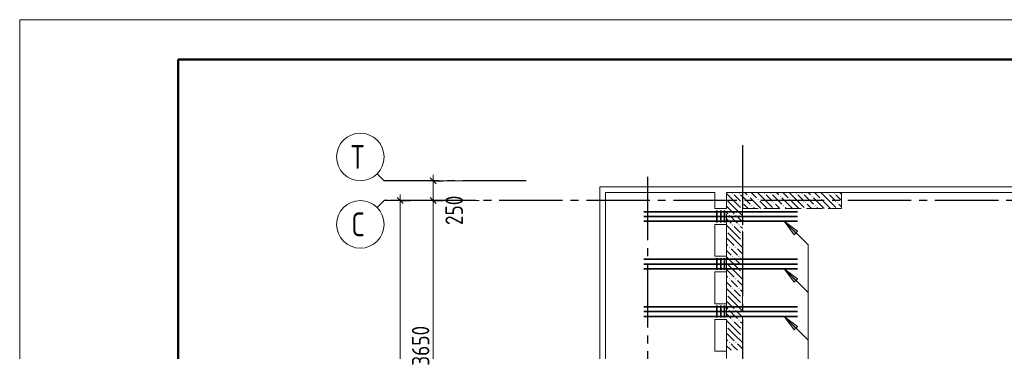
# Model space of a CAD drawing. Header units: millimetres. Extents: x 0 to 43617, y 0 to 59400.
# Tile 24 of 33: x 0 to 12429, y 55220 to 59400. Entities that reach past the tile are written whole.
import ezdxf

# ---------------------------------------------------------------- set-up
doc = ezdxf.new("R2010")
doc.units = ezdxf.units.MM
doc.linetypes.add('______2', pattern=[270, 200, -70])
doc.linetypes.add('______5', pattern=[1100, 800, -100, 100, -100])
for name, color, linetype, lineweight in [('S1 Стержни арматуры фон', 7, 'Continuous', 25), ('Standard', 7, 'Continuous', 25), ('Оси', 40, '______5', 18), ('Позиционная метка номер позиции', 7, 'Continuous', 13), ('Поперечное армирование AW фон', 7, 'Continuous', 25)]:
    doc.layers.add(name, color=color, linetype=linetype, lineweight=lineweight)
doc.layers.add('ЖБ Перекрытие верхний уровень', color=7, linetype='Continuous', lineweight=25, true_color=0xe0e0ff)
doc.layers.add('ЖБ Стена верхний уровень', color=7, linetype='Continuous', lineweight=25, true_color=0x006e00)
doc.styles.add('GOST 2.304-81', font='txt')
doc.styles.add('ISOCPEUR', font='txt')

msp = doc.modelspace()

# ---------------------------------------------------------------- hatches: boundary and pattern name
at = {"layer": 'ЖБ Стена верхний уровень', "linetype": 'Continuous', "lineweight": 18, "transparency": 33554687}
for points in [[(8994, 57213), (9001, 57220), (9007, 57213), (9001, 57207)], [(9074, 57213), (9081, 57220), (9087, 57213), (9081, 57207)], [(9194, 57173), (9201, 57180), (9207, 57173), (9201, 57167)], [(9394, 57213), (9401, 57220), (9407, 57213), (9401, 57207)], [(9474, 57213), (9481, 57220), (9487, 57213), (9481, 57207)], [(9594, 57173), (9601, 57180), (9607, 57173), (9601, 57167)], [(9794, 57213), (9801, 57220), (9807, 57213), (9801, 57207)], [(9874, 57213), (9881, 57220), (9887, 57213), (9881, 57207)], [(9994, 57173), (10001, 57180), (10007, 57173), (10001, 57167)], [(10194, 57213), (10201, 57220), (10207, 57213), (10201, 57207)], [(10274, 57213), (10281, 57220), (10287, 57213), (10281, 57207)], [(8924, 57137), (8927, 57133), (8924, 57130)], [(9114, 57093), (9121, 57100), (9124, 57097), (9124, 57090), (9121, 57087)], [(9124, 57097), (9127, 57093), (9124, 57090)], [(9234, 57053), (9241, 57060), (9247, 57053), (9241, 57047)], [(9314, 57133), (9321, 57140), (9327, 57133), (9321, 57127)], [(9514, 57093), (9521, 57100), (9527, 57093), (9521, 57087)], [(9634, 57053), (9641, 57060), (9647, 57053), (9641, 57047)], [(9714, 57133), (9721, 57140), (9727, 57133), (9721, 57127)], [(9914, 57093), (9921, 57100), (9927, 57093), (9921, 57087)], [(10034, 57053), (10041, 57060), (10047, 57053), (10041, 57047)], [(10114, 57133), (10121, 57140), (10127, 57133), (10121, 57127)], [(10314, 57093), (10321, 57100), (10327, 57093), (10321, 57087)], [(8954, 56933), (8961, 56940), (8967, 56933), (8961, 56927)], [(9034, 56933), (9041, 56940), (9047, 56933), (9041, 56927)], [(9114, 57013), (9121, 57020), (9124, 57017), (9124, 57010), (9121, 57007)], [(8994, 56813), (9001, 56820), (9007, 56813), (9001, 56807)], [(9074, 56813), (9081, 56820), (9087, 56813), (9081, 56807)], [(8924, 56737), (8927, 56733), (8924, 56730)], [(9114, 56693), (9121, 56700), (9124, 56697), (9124, 56690), (9121, 56687)], [(9114, 56613), (9121, 56620), (9124, 56617), (9124, 56610), (9121, 56607)], [(8954, 56533), (8961, 56540), (8967, 56533), (8961, 56527)], [(9034, 56533), (9041, 56540), (9047, 56533), (9041, 56527)], [(8924, 56337), (8927, 56333), (8924, 56330)], [(8994, 56413), (9001, 56420), (9007, 56413), (9001, 56407)], [(9074, 56413), (9081, 56420), (9087, 56413), (9081, 56407)], [(9114, 56293), (9121, 56300), (9124, 56297), (9124, 56290), (9121, 56287)], [(9114, 56213), (9121, 56220), (9124, 56217), (9124, 56210), (9121, 56207)], [(8954, 56133), (8961, 56140), (8967, 56133), (8961, 56127)], [(9034, 56133), (9041, 56140), (9047, 56133), (9041, 56127)], [(8924, 55937), (8927, 55933), (8924, 55930)], [(8994, 56013), (9001, 56020), (9007, 56013), (9001, 56007)], [(9074, 56013), (9081, 56020), (9087, 56013), (9081, 56007)], [(9114, 55893), (9121, 55900), (9124, 55897), (9124, 55890), (9121, 55887)], [(9114, 55813), (9121, 55820), (9124, 55817), (9124, 55810), (9121, 55807)], [(8954, 55733), (8961, 55740), (8967, 55733), (8961, 55727)], [(9034, 55733), (9041, 55740), (9047, 55733), (9041, 55727)], [(8994, 55613), (9001, 55620), (9007, 55613), (9001, 55607)], [(9074, 55613), (9081, 55620), (9087, 55613), (9081, 55607)], [(8924, 55537), (8927, 55533), (8924, 55530)], [(9114, 55493), (9121, 55500), (9124, 55497), (9124, 55490), (9121, 55487)], [(8954, 55333), (8961, 55340), (8967, 55333), (8961, 55327)], [(9034, 55333), (9041, 55340), (9047, 55333), (9041, 55327)], [(9114, 55413), (9121, 55420), (9124, 55417), (9124, 55410), (9121, 55407)]]:
    msp.add_hatch(color=7, dxfattribs=at).paths.add_polyline_path(points, flags=16)
at = {"layer": 'Позиционная метка номер позиции', "linetype": 'Continuous', "lineweight": 13, "transparency": 33554687}
for points in [[(9778, 56690), (9651, 56860), (9820, 56733)], [(9778, 56090), (9651, 56260), (9820, 56133)], [(9778, 55490), (9651, 55660), (9820, 55533)]]:
    msp.add_hatch(color=7, dxfattribs=at).paths.add_polyline_path(points, flags=16)

# ---------------------------------------------------------------- linework, layer by layer
at = {"layer": 'S1 Стержни арматуры фон', "color": 7, "linetype": 'Continuous', "lineweight": 35, "transparency": 33554687}
for p, q in [((7880, 56980), (9818, 56980)), ((7880, 56980), (9818, 56980)), ((7880, 56920), (9818, 56920)), ((7880, 56920), (9818, 56920)), ((7880, 56860), (9818, 56860)), ((7880, 56860), (9818, 56860)), ((7880, 56380), (9818, 56380)), ((7880, 56380), (9818, 56380)), ((7880, 56320), (9818, 56320)), ((7880, 56320), (9818, 56320)), ((7880, 56260), (9818, 56260)), ((7880, 56260), (9818, 56260)), ((7880, 55780), (9818, 55780)), ((7880, 55780), (9818, 55780)), ((7880, 55720), (9818, 55720)), ((7880, 55720), (9818, 55720)), ((7880, 55660), (9818, 55660)), ((7880, 55660), (9818, 55660))]:
    msp.add_line(p, q, dxfattribs=at)
at = {"layer": 'Standard', "color": 7, "linetype": 'Continuous', "lineweight": 13, "transparency": 33554687}
for p, q in [((4600, 57370), (4512, 57458)), ((5221, 57370), (5221, 57445)), ((4600, 57370), (5802, 57370)), ((5221, 57120), (5221, 57370)), ((4802, 57120), (4802, 57195)), ((4600, 57120), (4512, 57032)), ((4600, 57120), (5802, 57120)), ((5221, 53470), (5221, 57120))]:
    msp.add_line(p, q, dxfattribs=at)
at = {"layer": 'Standard', "color": 251, "linetype": 'Continuous', "lineweight": -3, "true_color": 0x656565, "transparency": 33554687}
for p, q in [((5221, 57370), (4700, 57370)), ((5221, 57370), (5096, 57370)), ((5221, 57370), (5346, 57370)), ((4802, 57120), (4677, 57120)), ((5221, 57120), (4700, 57120)), ((4802, 57120), (4927, 57120)), ((4802, 57120), (4802, 57120)), ((5221, 57120), (5096, 57120)), ((5221, 57120), (5346, 57120))]:
    msp.add_line(p, q, dxfattribs=at)
at = {"layer": 'Standard', "color": 7, "linetype": 'Continuous', "lineweight": 25, "transparency": 33554687}
for p, q in [((5258, 57332), (5183, 57408)), ((4839, 57083), (4764, 57157)), ((5258, 57083), (5183, 57157))]:
    msp.add_line(p, q, dxfattribs=at)
at = {"layer": 'Standard', "color": 7, "linetype": 'Continuous', "lineweight": 13, "transparency": 33554687}
msp.add_lwpolyline([(0, 0), (42000, 0), (42000, 59400), (0, 59400), (0, 0)], close=True, dxfattribs=at)
at = {"layer": 'Standard', "color": 7, "linetype": 'Continuous', "lineweight": 50, "transparency": 33554687}
msp.add_lwpolyline([(2000, 58900), (41500, 58900), (41500, 500), (2000, 500), (2000, 58900)], close=True, dxfattribs=at)
at = {"layer": 'Standard', "color": 254, "linetype": 'Continuous', "lineweight": 13, "true_color": 0xc4c4ff, "transparency": 33554687}
msp.add_lwpolyline([(7324, 10030), (33149, 10030), (33149, 57295), (7324, 57295), (7324, 10030)], dxfattribs=at)
at = {"layer": 'Standard', "color": 7, "linetype": 'Continuous', "lineweight": 13, "transparency": 33554687}
msp.add_lwpolyline([(4802, 10630), (4802, 33448), (4802, 33448), (4802, 57120)], dxfattribs=at)
at = {"layer": 'ЖБ Перекрытие верхний уровень', "color": 7, "linetype": 'Continuous', "lineweight": 18, "transparency": 33554687}
for p, q in [((8774, 57220), (7394, 57220)), ((7394, 57220), (7394, 22670)), ((8774, 57020), (8774, 57220)), ((22354, 57220), (8924, 57220)), ((8924, 57220), (8924, 57020)), ((8924, 57020), (8774, 57020)), ((8774, 56420), (8774, 56820)), ((8774, 56820), (8924, 56820)), ((8924, 56820), (8924, 56420)), ((8924, 56420), (8774, 56420)), ((8774, 55820), (8774, 56220)), ((8774, 56220), (8924, 56220)), ((8924, 56220), (8924, 55820)), ((8924, 55820), (8774, 55820)), ((8774, 55220), (8774, 55620)), ((8774, 55620), (8924, 55620)), ((8924, 55620), (8924, 55220)), ((8924, 55220), (8774, 55220))]:
    msp.add_line(p, q, dxfattribs=at)
at = {"layer": 'ЖБ Стена верхний уровень', "color": 251, "linetype": '______2', "lineweight": 13, "true_color": 0x656565, "transparency": 33554687}
for p, q in [((9124, 57220), (8924, 57220)), ((8924, 57220), (8924, 53570)), ((10374, 57220), (9124, 57220)), ((10374, 57020), (10374, 57220)), ((9124, 57020), (10374, 57020)), ((9124, 53570), (9124, 57020))]:
    msp.add_line(p, q, dxfattribs=at)
at = {"layer": 'ЖБ Стена верхний уровень', "color": 9, "linetype": 'Continuous', "lineweight": 18, "true_color": 0xc7c7c7, "transparency": 33554687}
for p, q in [((9021, 57113), (8924, 57210)), ((9021, 57193), (9101, 57113)), ((9101, 57193), (9124, 57170)), ((9154, 57220), (9181, 57193)), ((9234, 57220), (9301, 57153)), ((9421, 57113), (9314, 57220)), ((9421, 57193), (9501, 57113)), ((9501, 57193), (9621, 57073)), ((9554, 57220), (9581, 57193)), ((9634, 57220), (9701, 57153)), ((9821, 57113), (9714, 57220)), ((9821, 57193), (9901, 57113)), ((9901, 57193), (10021, 57073)), ((9954, 57220), (9981, 57193)), ((10034, 57220), (10101, 57153)), ((10221, 57113), (10114, 57220)), ((10221, 57193), (10301, 57113)), ((10301, 57193), (10374, 57120)), ((10354, 57220), (10374, 57200)), ((8941, 57033), (8924, 57050)), ((8941, 57113), (9021, 57033)), ((9021, 57113), (9101, 57033)), ((9124, 57170), (9221, 57073)), ((9181, 57033), (9141, 57073)), ((9341, 57033), (9221, 57153)), ((9341, 57113), (9421, 57033)), ((9421, 57113), (9501, 57033)), ((9581, 57033), (9541, 57073)), ((9741, 57033), (9621, 57153)), ((9741, 57113), (9821, 57033)), ((9821, 57113), (9901, 57033)), ((9981, 57033), (9941, 57073)), ((10141, 57033), (10021, 57153)), ((10141, 57113), (10221, 57033)), ((10221, 57113), (10301, 57033)), ((10374, 57040), (10341, 57073)), ((8924, 56970), (8941, 56953)), ((8941, 57033), (9021, 56953)), ((9021, 57033), (9124, 56930)), ((9194, 57020), (9181, 57033)), ((9261, 57033), (9274, 57020)), ((9341, 57033), (9354, 57020)), ((9421, 57033), (9434, 57020)), ((9594, 57020), (9581, 57033)), ((9661, 57033), (9674, 57020)), ((9741, 57033), (9754, 57020)), ((9821, 57033), (9834, 57020)), ((9994, 57020), (9981, 57033)), ((10061, 57033), (10074, 57020)), ((10141, 57033), (10154, 57020)), ((10221, 57033), (10234, 57020)), ((8924, 56890), (8981, 56833)), ((9021, 56713), (8924, 56810)), ((9021, 56873), (8981, 56913)), ((9061, 56833), (9021, 56873)), ((9061, 56913), (9124, 56850)), ((8941, 56713), (9021, 56633)), ((9021, 56793), (9101, 56713)), ((9021, 56713), (9101, 56633)), ((9101, 56793), (9124, 56770)), ((8941, 56633), (8924, 56650)), ((8924, 56570), (8941, 56553)), ((8941, 56633), (9021, 56553)), ((9021, 56633), (9124, 56530)), ((8924, 56490), (8981, 56433)), ((9021, 56473), (8981, 56513)), ((9061, 56433), (9021, 56473)), ((9061, 56513), (9124, 56450)), ((9021, 56313), (8924, 56410)), ((8941, 56313), (9021, 56233)), ((9021, 56393), (9101, 56313)), ((9021, 56313), (9101, 56233)), ((9101, 56393), (9124, 56370)), ((8941, 56233), (8924, 56250)), ((8941, 56233), (9021, 56153)), ((9021, 56233), (9124, 56130)), ((8924, 56170), (8941, 56153)), ((8924, 56090), (8981, 56033)), ((9021, 56073), (8981, 56113)), ((9061, 56033), (9021, 56073)), ((9061, 56113), (9124, 56050)), ((9021, 55913), (8924, 56010)), ((9021, 55993), (9101, 55913)), ((9101, 55993), (9124, 55970)), ((8941, 55833), (8924, 55850)), ((8941, 55913), (9021, 55833)), ((8941, 55833), (9021, 55753)), ((9021, 55913), (9101, 55833)), ((9021, 55833), (9124, 55730)), ((8924, 55770), (8941, 55753)), ((8924, 55690), (8981, 55633)), ((9021, 55673), (8981, 55713)), ((9061, 55713), (9124, 55650)), ((9021, 55513), (8924, 55610)), ((9061, 55633), (9021, 55673)), ((9021, 55593), (9101, 55513)), ((9101, 55593), (9124, 55570)), ((8941, 55433), (8924, 55450)), ((8941, 55513), (9021, 55433)), ((9021, 55513), (9101, 55433)), ((8924, 55370), (8941, 55353)), ((8941, 55433), (9021, 55353)), ((9021, 55273), (8981, 55313)), ((9021, 55433), (9124, 55330)), ((9061, 55313), (9124, 55250)), ((8924, 55290), (8981, 55233)), ((9061, 55233), (9021, 55273))]:
    msp.add_line(p, q, dxfattribs=at)
at = {"layer": 'Оси', "color": 8, "linetype": '______5', "lineweight": -3, "transparency": 33554687}
for p, q in [((9124, 57820), (9124, 7100)), ((6394, 57370), (4600, 57370)), ((7924, 57420), (7924, 7100)), ((23354, 57120), (4600, 57120))]:
    msp.add_line(p, q, dxfattribs=at)
at = {"layer": 'Оси', "color": 7, "linetype": 'Continuous', "lineweight": 13, "transparency": 33554687}
for centre in [(4300, 57670), (4300, 56820)]:
    msp.add_circle(centre, 300, dxfattribs=at)
at = {"layer": 'Позиционная метка номер позиции', "color": 7, "linetype": 'Continuous', "lineweight": 13, "transparency": 33554687}
for p, q in [((9651, 56860), (9651, 56860)), ((9651, 56860), (9651, 56860)), ((9651, 56860), (9651, 56860)), ((9651, 56860), (9820, 56733)), ((9778, 56690), (9651, 56860)), ((9820, 56733), (9778, 56690)), ((9799, 56712), (9810, 56701)), ((9651, 56260), (9951, 55960)), ((9651, 56260), (9651, 56260)), ((9651, 56260), (9651, 56260)), ((9651, 56260), (9651, 56260)), ((9651, 56260), (9820, 56133)), ((9778, 56090), (9651, 56260)), ((9820, 56133), (9778, 56090)), ((9799, 56112), (9810, 56101)), ((9651, 55660), (9951, 55360)), ((9651, 55660), (9651, 55660)), ((9651, 55660), (9651, 55660)), ((9651, 55660), (9651, 55660)), ((9651, 55660), (9820, 55533)), ((9778, 55490), (9651, 55660)), ((9820, 55533), (9778, 55490)), ((9799, 55512), (9810, 55501))]:
    msp.add_line(p, q, dxfattribs=at)
msp.add_lwpolyline([(9651, 56860), (9951, 56560), (9951, 52750), (11104, 52750)], dxfattribs=at)
at = {"layer": 'Поперечное армирование AW фон', "color": 7, "linetype": 'Continuous', "lineweight": 35, "transparency": 33554687}
for p, q in [((8799, 56995), (8799, 56845)), ((8849, 56995), (8849, 56845)), ((8899, 56995), (8899, 56845)), ((8799, 56395), (8799, 56245)), ((8849, 56395), (8849, 56245)), ((8899, 56395), (8899, 56245)), ((8799, 55795), (8799, 55645)), ((8849, 55795), (8849, 55645)), ((8899, 55795), (8899, 55645))]:
    msp.add_line(p, q, dxfattribs=at)

# ---------------------------------------------------------------- texts
at = {"layer": 'Standard', "color": 7, "linetype": 'Continuous', "lineweight": 25, "transparency": 33554687, "char_height": 220, "attachment_point": 7, "rotation": 90, "style": 'GOST 2.304-81'}
for s, insert, width in [('250', (5594, 56811), 516.4), ('3650', (5171, 55037), 641.48)]:
    msp.add_mtext(s, dxfattribs=dict(at, insert=insert, width=width))
at = {"layer": 'Оси', "color": 7, "linetype": 'Continuous', "lineweight": 25, "transparency": 33554687, "char_height": 300, "attachment_point": 7, "style": 'ISOCPEUR'}
for s, insert, width in [('\\W0.80;Т', (4180, 57520), 359.83), ('\\W0.78;С', (4195, 56670), 326.41)]:
    msp.add_mtext(s, dxfattribs=dict(at, insert=insert, width=width))

doc.saveas('drawing.dxf')
